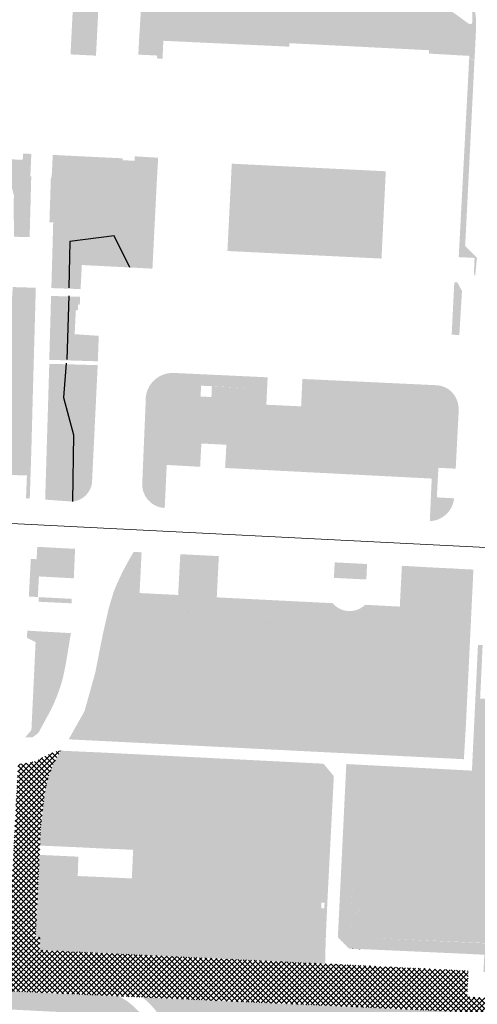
# Model space of a CAD drawing. Header units: millimetres. Extents: x 32690613 to 32694392, y 5343730 to 5344753.
# Tile 12 of 170: x 32692291 to 32692350, y 5344165 to 5344292. Entities that reach past the tile are written whole.
import ezdxf

# ---------------------------------------------------------------- set-up
doc = ezdxf.new("R2010")
doc.units = ezdxf.units.MM
doc.header["$LTSCALE"] = 0.01
doc.layers.get('DEFPOINTS').update_dxf_attribs({"color": 11, "lineweight": 18})
doc.layers.add('Gel-Bewuchs', color=122, linetype='Continuous', lineweight=25)
doc.layers.add('Gel-Rasengitter', color=105, linetype='Continuous', lineweight=5)
for name, color, linetype, lineweight, true_color in [('Veg-Begr_Innenhof', 7, 'Continuous', 5, 0x89df6e), ('Veg-Gehoelzfl_H_gr3m', 7, 'Continuous', 5, 0xb5ff6b), ('Veg-Hecke', 7, 'Continuous', 5, 0x9dd100), ('Veg-Rasen', 7, 'Continuous', 5, 0xb9f3a0), ('Veg-Stauden_Bodendecker', 7, 'Continuous', 5, 0xa8ffbe), ('Veg-Waldartig', 7, 'Continuous', 5, 0xb0ee53), ('Veg-Wiese', 7, 'Continuous', 5, 0xd4ffa8)]:
    doc.layers.add(name, color=color, linetype=linetype, lineweight=lineweight, true_color=true_color)

# ---------------------------------------------------------------- blocks, each defined once
blk = doc.blocks.new('A$C78070446')
blk.add_line((4469482.47, 5342769.75), (4470232.05, 5342702.5))

msp = doc.modelspace()

# ---------------------------------------------------------------- hatches: boundary and pattern name
at = {"layer": 'Gel-Rasengitter'}
h = msp.add_hatch(dxfattribs=at)
h.set_pattern_fill('ANSI37', color=256, scale=0.15, style=0)
h.set_pattern_definition([(45, (32692692.89605, 5344273.37825), (-0.3367596, 0.3367596), []), (135, (32692692.89605, 5344273.37825), (-0.3367596, -0.3367596), [])])
h.paths.add_polyline_path([(32692294.58, 5344192.19), (32692294.58, 5344192.19, -0.106413), (32692296.65, 5344197.57), (32692296.65, 5344197.57), (32692296.25, 5344197.51), (32692295.87, 5344197.42), (32692295.53, 5344197.3), (32692295.21, 5344197.18), (32692294.92, 5344197.04), (32692294.65, 5344196.9), (32692294.4, 5344196.77), (32692294.17, 5344196.64), (32692293.96, 5344196.53), (32692293.76, 5344196.42), (32692293.58, 5344196.33), (32692293.4, 5344196.26), (32692293.23, 5344196.19), (32692293.07, 5344196.13), (32692292.9, 5344196.08), (32692292.74, 5344196.04), (32692292.58, 5344196), (32692292.42, 5344195.97), (32692292.24, 5344195.95), (32692292.05, 5344195.93), (32692291.85, 5344195.91), (32692291.63, 5344195.89), (32692291.38, 5344195.87), (32692291.11, 5344195.85), (32692290.64, 5344186.81), (32692290.17, 5344177.88), (32692289.99, 5344174.39), (32692289.86, 5344172), (32692284.49, 5344172.25, 0.413576), (32692276.28, 5344164.8), (32692281.44, 5344164.57, -0.2915), (32692285.17, 5344166.71), (32692330.5, 5344164.65), (32692348.61, 5344163.82), (32692389.02, 5344161.98), (32692393.46, 5344161.8), (32692414.46, 5344160.91), (32692414.56, 5344162.92), (32692350.52, 5344165.7), (32692349.19, 5344165.78), (32692349.33, 5344169.14), (32692330.81, 5344170.05), (32692293.89, 5344171.81), (32692293.97, 5344173.46), (32692293.37, 5344173.49), (32692294.02, 5344187.16), (32692294.04, 5344187.64), (32692294.16, 5344188.7), (32692294.37, 5344190.5), (32692294.43, 5344191.01)])
at = {"layer": 'Veg-Begr_Innenhof', "transparency": 33554687}
msp.add_hatch(color=256, dxfattribs=at).paths.add_polyline_path([(32692338.1, 5344261.15), (32692318.18, 5344262.13), (32692318.74, 5344273.41), (32692338.66, 5344272.43)])
at = {"layer": 'Veg-Gehoelzfl_H_gr3m', "transparency": 33554687}
msp.add_hatch(color=256, dxfattribs=at).paths.add_polyline_path([(32692335.79, 5344177.05), (32692335.54, 5344171.94), (32692333.95, 5344171.99), (32692333.97, 5344173.21), (32692334.06, 5344174.26), (32692334.2, 5344175.15), (32692334.4, 5344175.87), (32692334.66, 5344176.41), (32692334.98, 5344176.79), (32692335.36, 5344177)])
at = {"layer": 'Veg-Hecke', "transparency": 33554687}
msp.add_hatch(color=256, dxfattribs=at).paths.add_polyline_path([(32692309.2, 5344289.75), (32692309.91, 5344289.72), (32692309.79, 5344286.97), (32692309.08, 5344287.01)])
at = {"layer": 'Veg-Rasen', "transparency": 33554687}
h = msp.add_hatch(color=256, dxfattribs=at)
h.paths.add_polyline_path([(32692316.09, 5344298.67), (32692315.3, 5344298.62), (32692314.54, 5344298.43), (32692313.82, 5344298.11), (32692313.16, 5344297.67), (32692312.6, 5344297.12), (32692312.13, 5344296.48), (32692312.13, 5344296.47), (32692312.02, 5344296.28), (32692311.9, 5344296.09), (32692311.77, 5344295.91), (32692311.63, 5344295.74), (32692311.48, 5344295.58), (32692311.31, 5344295.43), (32692311.14, 5344295.3), (32692310.96, 5344295.17), (32692310.72, 5344295.03), (32692310.47, 5344294.91), (32692310.22, 5344294.8), (32692309.95, 5344294.72), (32692309.68, 5344294.66), (32692309.41, 5344294.63), (32692309.13, 5344294.61), (32692308.86, 5344294.62), (32692308.84, 5344294.62), (32692308.56, 5344294.59), (32692308.29, 5344294.55), (32692308.03, 5344294.46), (32692307.79, 5344294.34), (32692307.57, 5344294.18), (32692307.37, 5344293.98), (32692307.21, 5344293.76), (32692307.08, 5344293.52), (32692306.99, 5344293.26), (32692306.75, 5344289.35), (32692306.66, 5344287.5), (32692309.51, 5344287.36), (32692309.62, 5344289.3), (32692326.16, 5344288.53), (32692326.18, 5344288.98), (32692344.26, 5344288.07), (32692344.24, 5344287.63), (32692349.46, 5344287.34), (32692349.44, 5344286.93), (32692350.14, 5344286.91), (32692350.34, 5344291.08), (32692350.34, 5344291.73), (32692350.3, 5344292.42), (32692350.18, 5344293.1), (32692350, 5344293.76), (32692349.74, 5344294.4), (32692349.42, 5344295.01), (32692349.03, 5344295.58), (32692348.59, 5344296.1), (32692348.09, 5344296.57), (32692347.54, 5344296.99), (32692346.95, 5344297.35), (32692346.33, 5344297.64), (32692345.68, 5344297.86), (32692345.01, 5344298.02), (32692344.32, 5344298.1), (32692343.63, 5344298.1), (32692342.95, 5344298.03), (32692342.96, 5344298.03), (32692342.98, 5344298.03), (32692343, 5344298.03), (32692343.01, 5344298.04), (32692343.03, 5344298.04), (32692343.05, 5344298.04), (32692343.07, 5344298.04), (32692343.09, 5344298.04), (32692343.1, 5344298.04), (32692343.12, 5344298.04), (32692343.14, 5344298.04), (32692343.16, 5344298.04), (32692343.17, 5344298.04), (32692343.19, 5344298.04), (32692343.21, 5344298.04), (32692343.23, 5344298.04), (32692343.24, 5344298.04), (32692343.26, 5344298.04), (32692343.28, 5344298.04), (32692343.3, 5344298.04), (32692343.32, 5344298.04), (32692343.34, 5344298.04), (32692343.36, 5344298.04), (32692343.38, 5344298.04), (32692343.4, 5344298.04), (32692343.42, 5344298.04), (32692343.44, 5344298.04), (32692343.45, 5344298.04), (32692343.47, 5344298.04), (32692343.49, 5344298.04), (32692343.51, 5344298.04), (32692343.53, 5344298.04), (32692343.55, 5344298.04), (32692343.57, 5344298.04), (32692343.59, 5344298.04), (32692343.61, 5344298.04), (32692343.63, 5344298.04), (32692343.64, 5344298.03), (32692343.66, 5344298.03), (32692343.68, 5344298.03), (32692343.7, 5344298.03), (32692343.71, 5344298.03), (32692343.73, 5344298.03), (32692343.75, 5344298.03), (32692343.76, 5344298.03), (32692343.78, 5344298.03), (32692343.8, 5344298.02), (32692343.81, 5344298.02), (32692343.88, 5344298.02), (32692343.94, 5344298.02), (32692344.01, 5344298.01), (32692344.08, 5344298.01), (32692344.16, 5344298.01), (32692344.23, 5344298), (32692344.31, 5344298), (32692344.38, 5344298), (32692344.68, 5344297.97), (32692344.97, 5344297.92), (32692345.26, 5344297.84), (32692345.53, 5344297.74), (32692345.81, 5344297.62), (32692346.07, 5344297.47), (32692346.33, 5344297.3), (32692346.58, 5344297.1), (32692346.65, 5344297.04), (32692346.72, 5344296.99), (32692346.78, 5344296.93), (32692346.85, 5344296.87), (32692346.92, 5344296.82), (32692346.99, 5344296.76), (32692347.05, 5344296.7), (32692347.12, 5344296.64), (32692347.13, 5344296.64), (32692347.13, 5344296.64), (32692347.14, 5344296.63), (32692347.14, 5344296.63), (32692347.15, 5344296.62), (32692347.15, 5344296.62), (32692347.16, 5344296.61), (32692347.17, 5344296.61), (32692347.18, 5344296.6), (32692347.2, 5344296.58), (32692347.22, 5344296.57), (32692347.24, 5344296.55), (32692347.25, 5344296.54), (32692347.27, 5344296.53), (32692347.29, 5344296.51), (32692347.3, 5344296.5), (32692347.32, 5344296.48), (32692347.34, 5344296.47), (32692347.36, 5344296.46), (32692347.37, 5344296.44), (32692347.39, 5344296.43), (32692347.41, 5344296.41), (32692347.43, 5344296.4), (32692347.44, 5344296.38), (32692347.46, 5344296.37), (32692347.48, 5344296.35), (32692347.49, 5344296.34), (32692347.51, 5344296.32), (32692347.53, 5344296.31), (32692347.55, 5344296.29), (32692347.56, 5344296.28), (32692347.58, 5344296.26), (32692347.6, 5344296.25), (32692347.61, 5344296.23), (32692347.63, 5344296.22), (32692347.65, 5344296.2), (32692347.67, 5344296.19), (32692347.68, 5344296.17), (32692347.7, 5344296.16), (32692347.72, 5344296.14), (32692347.73, 5344296.13), (32692347.75, 5344296.11), (32692347.77, 5344296.1), (32692347.78, 5344296.08), (32692347.8, 5344296.07), (32692347.82, 5344296.05), (32692347.83, 5344296.04), (32692347.85, 5344296.02), (32692347.86, 5344296.01), (32692347.88, 5344295.99), (32692347.9, 5344295.98), (32692347.91, 5344295.96), (32692347.93, 5344295.95), (32692347.94, 5344295.93), (32692347.96, 5344295.92), (32692347.97, 5344295.9), (32692347.98, 5344295.9), (32692347.99, 5344295.89), (32692347.99, 5344295.88), (32692348, 5344295.88), (32692348, 5344295.87), (32692348.01, 5344295.87), (32692348.01, 5344295.86), (32692348.02, 5344295.86), (32692348.1, 5344295.79), (32692348.17, 5344295.72), (32692348.25, 5344295.65), (32692348.33, 5344295.58), (32692348.4, 5344295.51), (32692348.48, 5344295.44), (32692348.56, 5344295.37), (32692348.63, 5344295.3), (32692348.88, 5344295.06), (32692349.1, 5344294.83), (32692349.29, 5344294.6), (32692349.44, 5344294.37), (32692349.57, 5344294.15), (32692349.67, 5344293.93), (32692349.73, 5344293.72), (32692349.77, 5344293.51), (32692349.78, 5344293.45), (32692349.78, 5344293.39), (32692349.79, 5344293.33), (32692349.79, 5344293.27), (32692349.8, 5344293.21), (32692349.8, 5344293.15), (32692349.81, 5344293.09), (32692349.81, 5344293.03), (32692349.82, 5344293.02), (32692349.82, 5344293.02), (32692349.82, 5344293.01), (32692349.82, 5344293.01), (32692349.82, 5344293), (32692349.82, 5344293), (32692349.82, 5344292.99), (32692349.82, 5344292.99), (32692349.82, 5344292.98), (32692349.83, 5344292.96), (32692349.83, 5344292.95), (32692349.83, 5344292.94), (32692349.83, 5344292.92), (32692349.83, 5344292.91), (32692349.83, 5344292.9), (32692349.84, 5344292.88), (32692349.84, 5344292.87), (32692349.84, 5344292.86), (32692349.84, 5344292.85), (32692349.84, 5344292.83), (32692349.84, 5344292.82), (32692349.84, 5344292.81), (32692349.85, 5344292.79), (32692349.85, 5344292.78), (32692349.85, 5344292.77), (32692349.85, 5344292.76), (32692349.85, 5344292.74), (32692349.85, 5344292.73), (32692349.85, 5344292.72), (32692349.85, 5344292.7), (32692349.85, 5344292.69), (32692349.85, 5344292.68), (32692349.85, 5344292.67), (32692349.85, 5344292.65), (32692349.86, 5344292.64), (32692349.86, 5344292.63), (32692349.86, 5344292.62), (32692349.86, 5344292.6), (32692349.86, 5344292.59), (32692349.86, 5344292.58), (32692349.86, 5344292.57), (32692349.86, 5344292.55), (32692349.86, 5344292.54), (32692349.86, 5344292.53), (32692349.86, 5344292.52), (32692349.86, 5344292.51), (32692349.86, 5344292.5), (32692349.86, 5344292.48), (32692349.86, 5344292.47), (32692349.86, 5344292.46), (32692349.86, 5344292.45), (32692349.86, 5344292.44), (32692349.86, 5344292.43), (32692349.86, 5344292.42), (32692349.86, 5344292.41), (32692349.85, 5344292.39), (32692349.85, 5344292.39), (32692349.85, 5344292.39), (32692349.85, 5344292.38), (32692349.85, 5344292.38), (32692349.85, 5344292.38), (32692349.85, 5344292.37), (32692349.85, 5344292.37), (32692349.85, 5344292.37), (32692349.86, 5344292.31), (32692349.86, 5344292.25), (32692349.86, 5344292.19), (32692349.86, 5344292.14), (32692349.86, 5344292.08), (32692349.86, 5344292.03), (32692349.86, 5344291.97), (32692349.86, 5344291.91), (32692349.86, 5344291.74), (32692349.82, 5344291.6), (32692349.77, 5344291.51), (32692349.7, 5344291.45), (32692349.61, 5344291.44), (32692349.49, 5344291.46), (32692349.35, 5344291.52), (32692349.2, 5344291.63), (32692349.14, 5344291.66), (32692349.09, 5344291.7), (32692349.04, 5344291.74), (32692348.99, 5344291.78), (32692348.94, 5344291.81), (32692348.89, 5344291.85), (32692348.83, 5344291.89), (32692348.78, 5344291.93), (32692348.78, 5344291.93), (32692348.77, 5344291.94), (32692348.76, 5344291.94), (32692348.76, 5344291.94), (32692348.75, 5344291.95), (32692348.75, 5344291.95), (32692348.74, 5344291.95), (32692348.74, 5344291.96), (32692348.73, 5344291.97), (32692348.72, 5344291.97), (32692348.71, 5344291.98), (32692348.7, 5344291.99), (32692348.69, 5344291.99), (32692348.68, 5344292), (32692348.67, 5344292.01), (32692348.66, 5344292.02), (32692348.65, 5344292.02), (32692348.64, 5344292.03), (32692348.63, 5344292.04), (32692348.61, 5344292.05), (32692348.6, 5344292.05), (32692348.59, 5344292.06), (32692348.58, 5344292.07), (32692348.57, 5344292.08), (32692348.49, 5344292.14), (32692348.4, 5344292.21), (32692348.38, 5344292.22), (32692348.36, 5344292.24), (32692348.35, 5344292.25), (32692348.33, 5344292.26), (32692348.31, 5344292.28), (32692348.29, 5344292.29), (32692348.27, 5344292.31), (32692348.25, 5344292.32), (32692348.23, 5344292.33), (32692348.23, 5344292.34), (32692348.14, 5344292.4), (32692348.05, 5344292.47), (32692347.95, 5344292.54), (32692347.86, 5344292.6), (32692347.77, 5344292.67), (32692347.67, 5344292.73), (32692347.57, 5344292.8), (32692347.48, 5344292.87), (32692347.38, 5344292.93), (32692347.28, 5344293), (32692347.18, 5344293.07), (32692347.07, 5344293.14), (32692346.97, 5344293.2), (32692346.87, 5344293.27), (32692346.76, 5344293.34), (32692346.65, 5344293.41), (32692346.55, 5344293.47), (32692346.44, 5344293.54), (32692346.33, 5344293.61), (32692346.22, 5344293.68), (32692346.1, 5344293.75), (32692345.99, 5344293.82), (32692345.87, 5344293.89), (32692345.76, 5344293.95), (32692345.72, 5344293.98), (32692345.62, 5344294.03), (32692345.52, 5344294.09), (32692345.42, 5344294.15), (32692345.31, 5344294.21), (32692345.21, 5344294.27), (32692345.11, 5344294.33), (32692345, 5344294.39), (32692344.9, 5344294.45), (32692344.81, 5344294.5), (32692344.7, 5344294.56), (32692344.59, 5344294.63), (32692344.48, 5344294.69), (32692344.37, 5344294.75), (32692344.35, 5344294.75), (32692344.34, 5344294.76), (32692344.33, 5344294.77), (32692344.31, 5344294.78), (32692344.3, 5344294.78), (32692344.29, 5344294.79), (32692344.27, 5344294.8), (32692344.26, 5344294.81), (32692344.15, 5344294.86), (32692344.05, 5344294.92), (32692343.95, 5344294.97), (32692343.84, 5344295.02), (32692343.74, 5344295.08), (32692343.65, 5344295.13), (32692343.55, 5344295.17), (32692343.46, 5344295.22), (32692343.36, 5344295.27), (32692343.27, 5344295.31), (32692343.18, 5344295.35), (32692343.09, 5344295.4), (32692343, 5344295.44), (32692342.92, 5344295.48), (32692342.83, 5344295.51), (32692342.75, 5344295.55), (32692342.67, 5344295.58), (32692342.59, 5344295.62), (32692342.51, 5344295.65), (32692342.44, 5344295.68), (32692342.36, 5344295.71), (32692342.29, 5344295.74), (32692342.22, 5344295.76), (32692342.21, 5344295.77), (32692342.2, 5344295.77), (32692342.19, 5344295.77), (32692342.18, 5344295.78), (32692342.18, 5344295.78), (32692342.17, 5344295.78), (32692342.16, 5344295.79), (32692342.15, 5344295.79), (32692342.14, 5344295.79), (32692342.13, 5344295.8), (32692342.12, 5344295.8), (32692342.12, 5344295.8), (32692342.11, 5344295.81), (32692342.1, 5344295.81), (32692342.09, 5344295.81), (32692342.08, 5344295.82), (32692342.07, 5344295.82), (32692342.07, 5344295.82), (32692342.06, 5344295.83), (32692342.05, 5344295.83), (32692342.04, 5344295.83), (32692342.03, 5344295.84), (32692342.02, 5344295.84), (32692342.02, 5344295.84), (32692342.01, 5344295.85), (32692342, 5344295.85), (32692341.99, 5344295.86), (32692341.98, 5344295.86), (32692341.97, 5344295.86), (32692341.97, 5344295.87), (32692341.96, 5344295.87), (32692341.95, 5344295.87), (32692341.95, 5344295.87), (32692341.95, 5344295.87), (32692341.95, 5344295.87), (32692341.95, 5344295.87), (32692341.95, 5344295.87), (32692341.95, 5344295.87), (32692341.95, 5344295.87), (32692341.95, 5344295.87), (32692341.91, 5344295.89), (32692341.88, 5344295.9), (32692341.84, 5344295.92), (32692341.81, 5344295.93), (32692341.78, 5344295.94), (32692341.74, 5344295.96), (32692341.71, 5344295.97), (32692341.68, 5344295.98), (32692341.56, 5344296.04), (32692341.46, 5344296.1), (32692341.35, 5344296.18), (32692341.25, 5344296.27), (32692341.16, 5344296.37), (32692341.07, 5344296.49), (32692340.98, 5344296.62), (32692340.9, 5344296.76), (32692340.9, 5344296.76), (32692340.9, 5344296.76), (32692340.9, 5344296.76), (32692340.89, 5344296.76), (32692340.89, 5344296.76), (32692340.89, 5344296.76), (32692340.89, 5344296.76), (32692340.89, 5344296.76), (32692340.89, 5344296.77), (32692340.89, 5344296.77), (32692340.88, 5344296.78), (32692340.88, 5344296.78), (32692340.88, 5344296.79), (32692340.87, 5344296.8), (32692340.87, 5344296.8), (32692340.87, 5344296.81), (32692340.86, 5344296.81), (32692340.86, 5344296.82), (32692340.86, 5344296.83), (32692340.85, 5344296.83), (32692340.85, 5344296.84), (32692340.85, 5344296.84), (32692340.84, 5344296.85), (32692340.84, 5344296.86), (32692340.84, 5344296.86), (32692340.84, 5344296.87), (32692340.83, 5344296.88), (32692340.83, 5344296.88), (32692340.83, 5344296.89), (32692340.82, 5344296.89), (32692340.82, 5344296.9), (32692340.82, 5344296.91), (32692340.82, 5344296.91), (32692340.82, 5344296.91), (32692340.82, 5344296.91), (32692340.82, 5344296.91), (32692340.82, 5344296.91), (32692340.82, 5344296.91), (32692340.81, 5344296.91), (32692340.81, 5344296.91), (32692340.81, 5344296.92), (32692340.81, 5344296.92), (32692340.81, 5344296.93), (32692340.81, 5344296.93), (32692340.8, 5344296.94), (32692340.8, 5344296.94), (32692340.8, 5344296.95), (32692340.8, 5344296.95), (32692340.76, 5344297.04), (32692340.76, 5344297.05), (32692340.76, 5344297.05), (32692340.76, 5344297.05), (32692340.76, 5344297.05), (32692340.76, 5344297.06), (32692340.76, 5344297.06), (32692340.76, 5344297.06), (32692340.76, 5344297.06), (32692340.76, 5344297.07), (32692340.75, 5344297.08), (32692340.75, 5344297.08), (32692340.75, 5344297.09), (32692340.75, 5344297.09), (32692340.75, 5344297.1), (32692340.75, 5344297.11), (32692340.75, 5344297.11), (32692340.75, 5344297.12), (32692340.74, 5344297.12), (32692340.74, 5344297.13), (32692340.74, 5344297.14), (32692340.74, 5344297.14), (32692340.74, 5344297.15), (32692340.74, 5344297.15), (32692340.74, 5344297.16), (32692340.74, 5344297.16), (32692340.74, 5344297.16), (32692340.74, 5344297.16), (32692340.74, 5344297.16), (32692340.74, 5344297.16), (32692340.74, 5344297.17), (32692340.74, 5344297.17), (32692340.74, 5344297.17), (32692340.74, 5344297.18), (32692340.74, 5344297.2), (32692340.74, 5344297.21), (32692340.74, 5344297.23), (32692340.74, 5344297.24), (32692340.74, 5344297.25), (32692340.74, 5344297.27), (32692340.74, 5344297.28), (32692340.6, 5344297.22), (32692337.86, 5344296.12), (32692335.02, 5344295.37), (32692332.1, 5344294.97), (32692329.16, 5344294.93), (32692326.23, 5344295.24), (32692323.36, 5344295.9), (32692320.59, 5344296.91), (32692317.97, 5344298.24), (32692317.63, 5344298.37), (32692316.88, 5344298.59)])
h.paths.add_polyline_path([(32692315.78, 5344298.47), (32692316.23, 5344298.46), (32692316.67, 5344298.37), (32692317.1, 5344298.19), (32692317.49, 5344297.96), (32692317.8, 5344297.68), (32692318.03, 5344297.37), (32692318.2, 5344297.02), (32692318.29, 5344296.63), (32692318.3, 5344296.2), (32692318.24, 5344295.73), (32692318.11, 5344295.22), (32692317.93, 5344294.74), (32692317.73, 5344294.36), (32692317.52, 5344294.07), (32692317.28, 5344293.88), (32692317.02, 5344293.79), (32692316.74, 5344293.8), (32692316.44, 5344293.9), (32692316.11, 5344294.09), (32692315.78, 5344294.32), (32692315.44, 5344294.5), (32692315.1, 5344294.65), (32692314.76, 5344294.75), (32692314.4, 5344294.81), (32692314.05, 5344294.84), (32692313.69, 5344294.82), (32692313.32, 5344294.76), (32692312.98, 5344294.69), (32692312.66, 5344294.65), (32692312.39, 5344294.64), (32692312.15, 5344294.65), (32692311.95, 5344294.69), (32692311.79, 5344294.75), (32692311.66, 5344294.84), (32692311.57, 5344294.95), (32692311.53, 5344295.1), (32692311.57, 5344295.29), (32692311.68, 5344295.52), (32692311.87, 5344295.79), (32692312.13, 5344296.09), (32692312.46, 5344296.44), (32692312.87, 5344296.83), (32692313.35, 5344297.26), (32692313.86, 5344297.67), (32692314.36, 5344297.99), (32692314.84, 5344298.23), (32692315.32, 5344298.39)])
for points in [[(32692350.45, 5344261.24), (32692350.21, 5344258.87), (32692350.05, 5344259.22), (32692350.14, 5344261.24), (32692348.09, 5344261.34), (32692349.44, 5344286.93), (32692350.13, 5344286.87), (32692349.05, 5344265.28), (32692348.92, 5344262.79)], [(32692296.95, 5344265.8), (32692295.65, 5344265.84), (32692295.41, 5344257.34), (32692297.45, 5344257.27), (32692297.48, 5344262.4), (32692297.5, 5344263), (32692297.6, 5344263.57), (32692297.8, 5344264.09), (32692298.09, 5344264.56), (32692298.47, 5344265), (32692298.95, 5344265.38), (32692299.51, 5344265.72), (32692300.16, 5344266.02), (32692301.52, 5344266.26), (32692302.69, 5344266.22), (32692303.65, 5344265.9), (32692304.43, 5344265.29), (32692305.01, 5344264.39), (32692305.39, 5344263.21), (32692305.58, 5344261.75), (32692305.57, 5344260), (32692308.48, 5344259.85), (32692309.05, 5344271.18), (32692306.58, 5344271.33), (32692306.41, 5344271.34), (32692306.03, 5344271.36), (32692306.17, 5344273.78), (32692306.16, 5344273.78), (32692304.63, 5344273.86), (32692304.64, 5344274.1), (32692297.3, 5344274.46)], [(32692293.4, 5344257.38), (32692290.41, 5344257.47), (32692289.16, 5344235.46), (32692289.02, 5344233.33), (32692288.44, 5344233.35), (32692288.43, 5344233.25), (32692292.25, 5344233.13), (32692292.13, 5344230.2), (32692292.62, 5344230.14), (32692292.62, 5344230.33), (32692292.74, 5344233.8), (32692292.82, 5344236.32), (32692293.02, 5344243.85)], [(32692347.52, 5344258.09), (32692347.92, 5344258.07), (32692348.51, 5344256.96), (32692348.17, 5344251.27), (32692347.18, 5344251.32)], [(32692295.14, 5344248.07), (32692297.39, 5344248), (32692297.44, 5344256.26), (32692295.37, 5344256.33)], [(32692294.61, 5344230.01), (32692297.06, 5344229.83), (32692297.31, 5344247.5), (32692295.14, 5344247.55)], [(32692298.31, 5344219.84), (32692292.64, 5344220.15), (32692292.75, 5344222.35), (32692293.5, 5344222.31), (32692293.59, 5344223.91), (32692298.48, 5344223.65)], [(32692292.03, 5344199.29), (32692292.97, 5344199.3), (32692293.73, 5344199.86), (32692295.37, 5344202.89), (32692295.57, 5344203.31), (32692295.77, 5344203.74), (32692295.95, 5344204.18), (32692296.13, 5344204.62), (32692296.3, 5344205.07), (32692296.46, 5344205.53), (32692296.62, 5344205.99), (32692296.76, 5344206.46), (32692296.86, 5344206.83), (32692296.95, 5344207.2), (32692297.03, 5344207.57), (32692297.11, 5344207.94), (32692297.18, 5344208.31), (32692297.25, 5344208.68), (32692297.32, 5344209.05), (32692297.38, 5344209.42), (32692297.94, 5344212.76), (32692292.3, 5344213.08), (32692292.25, 5344212.17), (32692293.37, 5344211.59), (32692292.83, 5344200.24)], [(32692333.94, 5344171.99), (32692333.95, 5344171.99), (32692334.75, 5344189.1), (32692333.23, 5344189.17), (32692332.46, 5344173.47)], [(32692281.45, 5344164.58), (32692281.69, 5344164.93), (32692281.93, 5344165.25), (32692282.17, 5344165.53), (32692282.41, 5344165.78), (32692282.66, 5344165.99), (32692282.91, 5344166.16), (32692283.16, 5344166.31), (32692283.41, 5344166.41), (32692283.67, 5344166.5), (32692283.91, 5344166.57), (32692284.14, 5344166.62), (32692284.36, 5344166.67), (32692284.58, 5344166.7), (32692284.78, 5344166.71), (32692284.98, 5344166.72), (32692285.17, 5344166.71), (32692296.95, 5344166.17), (32692304.17, 5344165.85), (32692305.23, 5344165.2), (32692305.86, 5344164.7), (32692306.7, 5344163.9), (32692307.38, 5344163.25)], [(32692389.02, 5344161.98), (32692383.9, 5344162.21), (32692307.2, 5344165.71), (32692307.52, 5344165.44), (32692307.83, 5344165.16), (32692308.13, 5344164.86), (32692308.43, 5344164.55), (32692308.72, 5344164.22), (32692309, 5344163.88), (32692309.28, 5344163.52), (32692309.54, 5344163.14), (32692323.68, 5344162.44), (32692323.78, 5344162.45), (32692323.87, 5344162.47), (32692323.96, 5344162.48), (32692324.04, 5344162.5), (32692324.12, 5344162.51), (32692324.21, 5344162.52), (32692324.29, 5344162.53), (32692324.37, 5344162.54), (32692324.45, 5344162.55), (32692324.53, 5344162.56), (32692324.61, 5344162.56), (32692324.69, 5344162.57), (32692324.77, 5344162.57), (32692324.84, 5344162.58), (32692324.92, 5344162.58), (32692324.99, 5344162.58), (32692325.07, 5344162.58), (32692325.14, 5344162.58), (32692325.22, 5344162.58), (32692325.31, 5344162.58), (32692325.42, 5344162.57), (32692325.52, 5344162.56), (32692325.63, 5344162.55), (32692325.73, 5344162.54), (32692325.83, 5344162.53), (32692325.93, 5344162.51), (32692326.03, 5344162.49), (32692326.12, 5344162.47), (32692326.22, 5344162.45), (32692326.31, 5344162.43), (32692326.4, 5344162.4), (32692326.49, 5344162.37), (32692326.57, 5344162.34), (32692326.64, 5344162.31), (32692326.71, 5344162.29), (32692382.71, 5344159.48), (32692382.32, 5344152.89), (32692389.9, 5344152.45), (32692389.9, 5344152.45), (32692391.07, 5344152.39), (32692391.14, 5344152.9), (32692391.23, 5344154.73), (32692388.71, 5344154.8)]]:
    msp.add_hatch(color=256, dxfattribs=at).paths.add_polyline_path(points)
h = msp.add_hatch(color=256, dxfattribs=at)
h.paths.add_polyline_path([(32692323.38, 5344245.81), (32692311.15, 5344246.38, 0.362259), (32692307.67, 5344243.58), (32692307.62, 5344243.32), (32692307.6, 5344242.48), (32692307.17, 5344232.31, 0.431251), (32692310.07, 5344228.93), (32692310.33, 5344234.49), (32692314.65, 5344234.25), (32692314.81, 5344237.26), (32692318.04, 5344237.1), (32692317.88, 5344234.1), (32692344.6, 5344232.73), (32692344.35, 5344227.22, 0.360441), (32692347.48, 5344230.03), (32692347.51, 5344230.18), (32692345.26, 5344230.3), (32692345.46, 5344234.12), (32692347.7, 5344234.01), (32692348.1, 5344241.71), (32692348.04, 5344242.17, 0.346347), (32692345.41, 5344244.78), (32692327.87, 5344245.6), (32692327.71, 5344242.06), (32692323.21, 5344242.27)])
h.paths.add_polyline_path([(32692316.17, 5344244.66), (32692321.81, 5344244.38), (32692321.65, 5344240.84), (32692329.14, 5344240.49), (32692329.3, 5344244.03), (32692345.28, 5344243.28, -0.338461), (32692346.55, 5344241.99), (32692346.59, 5344241.65), (32692346.28, 5344235.58), (32692344.03, 5344235.7), (32692343.96, 5344234.27), (32692319.46, 5344235.52), (32692319.62, 5344238.52), (32692313.39, 5344238.83), (32692313.23, 5344235.83), (32692308.83, 5344236.07), (32692309.1, 5344242.43), (32692309.12, 5344243.15), (32692309.15, 5344243.29, -0.359574), (32692311.1, 5344244.88), (32692314.77, 5344244.71), (32692314.77, 5344244.73)], flags=16)
h = msp.add_hatch(color=256, dxfattribs=at)
h.dxf.hatch_style = 1
edge = h.paths.add_edge_path()
edge.add_arc((32692333.98, 5344218.49), 2.88, 220.2393, 313.9823)
edge.add_line((32692335.98, 5344216.42), (32692340.47, 5344216.19))
edge.add_line((32692340.47, 5344216.19), (32692340.55, 5344217.76))
edge.add_line((32692340.55, 5344217.76), (32692341.03, 5344217.45))
edge.add_line((32692341.03, 5344217.45), (32692341.52, 5344217.27))
edge.add_line((32692341.52, 5344217.27), (32692342.01, 5344217.21))
edge.add_line((32692342.01, 5344217.21), (32692342.51, 5344217.27))
edge.add_line((32692342.51, 5344217.27), (32692343.03, 5344217.46))
edge.add_line((32692343.03, 5344217.46), (32692343.55, 5344217.77))
edge.add_line((32692343.55, 5344217.77), (32692344.09, 5344218.21))
edge.add_line((32692344.09, 5344218.21), (32692344.63, 5344218.77))
edge.add_line((32692344.63, 5344218.77), (32692347.09, 5344218.67))
edge.add_line((32692347.09, 5344218.67), (32692347.22, 5344221.11))
edge.add_line((32692347.22, 5344221.11), (32692347.22, 5344221.12))
edge.add_line((32692347.22, 5344221.12), (32692348.99, 5344221.02))
edge.add_line((32692348.99, 5344221.02), (32692349.99, 5344220.97))
edge.add_line((32692349.99, 5344220.97), (32692349.01, 5344200.71))
edge.add_line((32692349.01, 5344200.71), (32692348.76, 5344196.47))
edge.add_line((32692348.76, 5344196.47), (32692347.81, 5344196.52))
edge.add_line((32692347.81, 5344196.52), (32692348.48, 5344210.53))
edge.add_line((32692348.48, 5344210.53), (32692348.63, 5344213.58))
edge.add_line((32692348.63, 5344213.58), (32692344.46, 5344213.8))
edge.add_line((32692344.46, 5344213.8), (32692314.97, 5344215.39))
edge.add_line((32692314.97, 5344215.39), (32692302.85, 5344216.04))
edge.add_line((32692302.85, 5344216.04), (32692303.44, 5344218.02))
edge.add_line((32692303.44, 5344218.02), (32692303.68, 5344218.62))
edge.add_line((32692303.68, 5344218.62), (32692303.94, 5344219.23))
edge.add_line((32692303.94, 5344219.23), (32692304.23, 5344219.86))
edge.add_line((32692304.23, 5344219.86), (32692304.54, 5344220.51))
edge.add_line((32692304.54, 5344220.51), (32692304.88, 5344221.17))
edge.add_line((32692304.88, 5344221.17), (32692305.25, 5344221.85))
edge.add_line((32692305.25, 5344221.85), (32692305.63, 5344222.54))
edge.add_line((32692305.63, 5344222.54), (32692306.05, 5344223.25))
edge.add_line((32692306.05, 5344223.25), (32692307.08, 5344223.21))
edge.add_line((32692307.08, 5344223.21), (32692306.82, 5344217.94))
edge.add_line((32692306.82, 5344217.94), (32692311.81, 5344217.69))
edge.add_line((32692311.81, 5344217.69), (32692312.08, 5344222.96))
edge.add_line((32692312.08, 5344222.96), (32692317.07, 5344222.71))
edge.add_line((32692317.07, 5344222.71), (32692316.8, 5344217.38))
edge.add_line((32692316.8, 5344217.38), (32692331.78, 5344216.63))
edge.add_line((32692331.78, 5344216.63), (32692331.78, 5344216.63))
h.paths.add_polyline_path([(32692331.95, 5344219.9), (32692336.14, 5344219.69), (32692336.24, 5344221.69), (32692333.25, 5344221.84), (32692332.05, 5344221.9)])
at = {"layer": 'Veg-Stauden_Bodendecker', "transparency": 33554687}
for points in [[(32692302.17, 5344307.95), (32692302.03, 5344304.55), (32692300.73, 5344304.61), (32692300.7, 5344303.96), (32692302, 5344303.9), (32692301.3, 5344289.61), (32692301.18, 5344287.37), (32692297.89, 5344287.53), (32692298.91, 5344308.11)], [(32692290.64, 5344263.97), (32692290.7, 5344263.97), (32692292.6, 5344263.92), (32692292.81, 5344271.76), (32692292.69, 5344271.76), (32692292.82, 5344274.67), (32692291.75, 5344274.72), (32692291.71, 5344273.91), (32692290.27, 5344273.97), (32692290.11, 5344271.06), (32692290.57, 5344269.3), (32692290.52, 5344268.29), (32692290.59, 5344263.97)], [(32692297.3, 5344274.46), (32692295.59, 5344274.55), (32692295.45, 5344271.63), (32692295.35, 5344271.64), (32692295.16, 5344265.85), (32692295.65, 5344265.84), (32692296.95, 5344265.8)], [(32692306.2, 5344274.36), (32692309.22, 5344274.18), (32692309.05, 5344271.18), (32692306.03, 5344271.36)], [(32692292.5, 5344217.49), (32692292.64, 5344220.15), (32692293.8, 5344220.08), (32692293.66, 5344217.43)], [(32692298.04, 5344217.19), (32692298.02, 5344216.61), (32692293.74, 5344216.82), (32692293.78, 5344217.41)], [(32692351.48, 5344172.69), (32692351.4, 5344171.21), (32692349.22, 5344171.32), (32692335.54, 5344171.94), (32692335.61, 5344173.44)]]:
    msp.add_hatch(color=256, dxfattribs=at).paths.add_polyline_path(points)
at = {"layer": 'Veg-Waldartig', "transparency": 33554687}
for points in [[(32692297.48, 5344262.4), (32692297.45, 5344257.27), (32692299.19, 5344257.21), (32692299.35, 5344260.32), (32692305.57, 5344260), (32692305.58, 5344261.75), (32692305.39, 5344263.21), (32692305.01, 5344264.39), (32692304.43, 5344265.29), (32692303.65, 5344265.9), (32692302.69, 5344266.22), (32692301.52, 5344266.26), (32692300.16, 5344266.02), (32692299.51, 5344265.72), (32692298.95, 5344265.38), (32692298.47, 5344265), (32692298.09, 5344264.56), (32692297.8, 5344264.09), (32692297.6, 5344263.57), (32692297.5, 5344263)], [(32692299.09, 5344255.21), (32692299.1, 5344256.21), (32692297.44, 5344256.26), (32692297.39, 5344248), (32692301.42, 5344247.88), (32692301.54, 5344251.17), (32692298.42, 5344251.38), (32692298.58, 5344254.49), (32692298.83, 5344254.48), (32692298.87, 5344255.22)], [(32692347.22, 5344221.12), (32692345.24, 5344221.21), (32692340.74, 5344221.46), (32692340.55, 5344217.76), (32692341.03, 5344217.45), (32692341.51, 5344217.27), (32692342.01, 5344217.21), (32692342.51, 5344217.27), (32692343.03, 5344217.46), (32692343.55, 5344217.77), (32692344.09, 5344218.21), (32692344.63, 5344218.77), (32692347.09, 5344218.67)], [(32692394.16, 5344186.28), (32692350.92, 5344188.33), (32692333.23, 5344189.17), (32692333.55, 5344195.85), (32692351.28, 5344194.92), (32692394.48, 5344192.87)]]:
    msp.add_hatch(color=256, dxfattribs=at).paths.add_polyline_path(points)
h = msp.add_hatch(color=256, dxfattribs=at)
edge = h.paths.add_edge_path()
edge.add_arc((32692297.87, 5344232.57), 2.83, 277.5767, 349.4604, ccw=False)
edge.add_line((32692298.25, 5344229.77), (32692298.15, 5344229.75))
edge.add_line((32692298.15, 5344229.75), (32692297.06, 5344229.83))
edge.add_line((32692297.06, 5344229.83), (32692297.31, 5344247.5))
edge.add_line((32692297.31, 5344247.5), (32692301.4, 5344247.38))
edge.add_line((32692301.4, 5344247.38), (32692300.66, 5344232.06))
h = msp.add_hatch(color=256, dxfattribs=at)
h.dxf.hatch_style = 1
h.paths.add_polyline_path([(32692296.06, 5344196.6), (32692296.03, 5344196.53), (32692295.98, 5344196.45), (32692295.94, 5344196.36), (32692295.89, 5344196.27), (32692295.85, 5344196.18), (32692295.8, 5344196.09), (32692295.76, 5344195.99), (32692295.72, 5344195.9), (32692295.67, 5344195.81), (32692295.63, 5344195.71), (32692295.59, 5344195.61), (32692295.54, 5344195.51), (32692295.5, 5344195.41), (32692295.46, 5344195.31), (32692295.42, 5344195.21), (32692295.38, 5344195.11), (32692295.34, 5344195.01), (32692295.3, 5344194.9), (32692295.26, 5344194.8), (32692295.22, 5344194.7), (32692295.18, 5344194.59), (32692295.15, 5344194.49), (32692295.11, 5344194.39), (32692295.08, 5344194.29), (32692295.04, 5344194.19), (32692295.01, 5344194.09), (32692294.98, 5344193.99), (32692294.95, 5344193.89), (32692294.92, 5344193.79), (32692294.89, 5344193.69), (32692294.87, 5344193.59), (32692294.84, 5344193.49), (32692294.81, 5344193.39), (32692294.79, 5344193.3), (32692294.77, 5344193.2), (32692294.74, 5344193.1), (32692294.72, 5344193), (32692294.7, 5344192.91), (32692294.68, 5344192.81), (32692294.66, 5344192.72), (32692294.65, 5344192.62), (32692294.63, 5344192.53), (32692294.61, 5344192.43), (32692294.6, 5344192.34), (32692294.59, 5344192.24), (32692294.57, 5344192.15), (32692294.56, 5344192.05), (32692294.55, 5344191.95), (32692294.53, 5344191.84), (32692294.52, 5344191.73), (32692294.5, 5344191.61), (32692294.49, 5344191.49), (32692294.47, 5344191.36), (32692294.45, 5344191.23), (32692294.44, 5344191.09), (32692294.43, 5344191.01), (32692331.68, 5344189.24), (32692331.94, 5344194.28), (32692330.6, 5344195.89), (32692301.62, 5344197.35), (32692296.65, 5344197.57)])
at = {"layer": 'Veg-Wiese', "transparency": 33554687}
for points in [[(32692345.28, 5344243.28), (32692329.3, 5344244.03), (32692329.14, 5344240.49), (32692321.65, 5344240.84), (32692321.81, 5344244.38), (32692316.17, 5344244.64), (32692316.11, 5344243.26), (32692314.71, 5344243.33), (32692314.77, 5344244.71), (32692311.1, 5344244.88, 0.359574), (32692309.15, 5344243.29), (32692309.12, 5344243.15), (32692309.1, 5344242.43), (32692308.83, 5344236.07), (32692313.23, 5344235.83), (32692313.39, 5344238.83), (32692319.62, 5344238.52), (32692319.46, 5344235.52), (32692343.96, 5344234.27), (32692344.03, 5344235.7), (32692346.28, 5344235.58), (32692346.59, 5344241.65), (32692346.55, 5344241.99, 0.338461)], [(32692348.48, 5344210.53), (32692348.63, 5344213.58), (32692344.46, 5344213.8), (32692305.27, 5344215.91), (32692302.85, 5344216.04), (32692302.05, 5344212.55), (32692301.1, 5344207.71), (32692299.7, 5344202.68), (32692297.65, 5344199.04), (32692301.85, 5344198.83), (32692347.81, 5344196.52)], [(32692349.8, 5344195), (32692351.28, 5344194.92), (32692394.48, 5344192.87), (32692394.16, 5344186.28), (32692334.75, 5344189.1), (32692334.06, 5344174.26), (32692334.16, 5344174.94), (32692334.29, 5344175.53), (32692334.46, 5344176.02), (32692334.66, 5344176.41), (32692334.89, 5344176.71), (32692335.16, 5344176.92), (32692335.46, 5344177.03), (32692335.79, 5344177.05), (32692335.61, 5344173.44), (32692351.48, 5344172.72), (32692351.29, 5344168.98), (32692370.39, 5344168.35), (32692375.81, 5344168.07), (32692376, 5344173.15), (32692370.61, 5344173.38), (32692370.77, 5344178.59), (32692379.57, 5344178.15), (32692379.38, 5344174.49), (32692384.66, 5344174.23), (32692384.51, 5344171.18), (32692382.95, 5344171.26), (32692382.77, 5344167.72), (32692394.92, 5344167.11), (32692395.82, 5344182.87), (32692412.84, 5344182.01), (32692412.94, 5344183.99), (32692408.68, 5344184.22), (32692409.03, 5344190.71), (32692413.28, 5344190.48), (32692413.43, 5344193.33), (32692396.22, 5344194.16), (32692397.05, 5344210.33), (32692393.46, 5344210.52), (32692393.24, 5344205.92), (32692394.44, 5344205.84), (32692394.29, 5344202.66), (32692387.78, 5344203.07), (32692387.94, 5344206.25), (32692392.04, 5344206), (32692392.26, 5344210.59), (32692385.7, 5344210.93), (32692384.84, 5344194.9), (32692366.39, 5344195.71), (32692367.26, 5344211.9), (32692365.31, 5344212.01), (32692365.05, 5344207.02), (32692366.24, 5344206.95), (32692366.04, 5344203.75), (32692359.55, 5344204.14), (32692359.75, 5344207.34), (32692363.84, 5344207.1), (32692364.11, 5344212.07), (32692358.81, 5344212.35), (32692358.73, 5344210.85), (32692358.69, 5344209.92), (32692358.39, 5344203.93), (32692357.48, 5344203.98), (32692351.75, 5344204.27), (32692350.86, 5344204.31), (32692350.96, 5344206.49), (32692351.04, 5344208.11), (32692351.18, 5344211.22), (32692350.58, 5344211.24)], [(32692335.38, 5344171.92), (32692335.38, 5344171.94), (32692333.95, 5344171.99)]]:
    msp.add_hatch(color=256, dxfattribs=at).paths.add_polyline_path(points)
h = msp.add_hatch(color=256, dxfattribs=at)
h.paths.add_polyline_path([(32692330.31, 5344177.23), (32692330.34, 5344177.93), (32692330.74, 5344177.91), (32692330.71, 5344177.21)], flags=16)
h.paths.add_polyline_path([(32692294.14, 5344188.5), (32692294.04, 5344187.64), (32692293.93, 5344185.31), (32692299.01, 5344185.09), (32692301.32, 5344184.97), (32692305.98, 5344184.77), (32692305.82, 5344181.07), (32692298.82, 5344181.38), (32692298.9, 5344183.88), (32692293.87, 5344184.11), (32692293.37, 5344173.49), (32692293.97, 5344173.46), (32692293.89, 5344171.81), (32692330.81, 5344170.05), (32692330.85, 5344171.79), (32692330.9, 5344173.53), (32692331.13, 5344178.6), (32692331.68, 5344189.24), (32692294.43, 5344191.01), (32692294.37, 5344190.52)])

# ---------------------------------------------------------------- linework, layer by layer
msp.add_lwpolyline([(32692330.9, 5344173.53), (32692330.9, 5344173.53)], close=True)
at = {"layer": 'Gel-Bewuchs', "transparency": 33554687}
for p, q in [((32692303.54, 5344264.1), (32692297.78, 5344263.37)), ((32692305.57, 5344260), (32692303.54, 5344264.1)), ((32692297.78, 5344263.37), (32692297.65, 5344257.36)), ((32692297.68, 5344256.35), (32692297.39, 5344248.12)), ((32692297.31, 5344247.62), (32692296.99, 5344243.19)), ((32692296.99, 5344243.19), (32692298.27, 5344238.38)), ((32692298.27, 5344238.38), (32692298.15, 5344229.75))]:
    msp.add_line(p, q, dxfattribs=at)

# ---------------------------------------------------------------- block references
at = {"layer": 'DEFPOINTS', "transparency": 33554687, "rotation": 2.237485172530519}
msp.add_blockref('A$C78070446', (28434719.52, -168960.66), dxfattribs=at)

doc.saveas('drawing.dxf')
